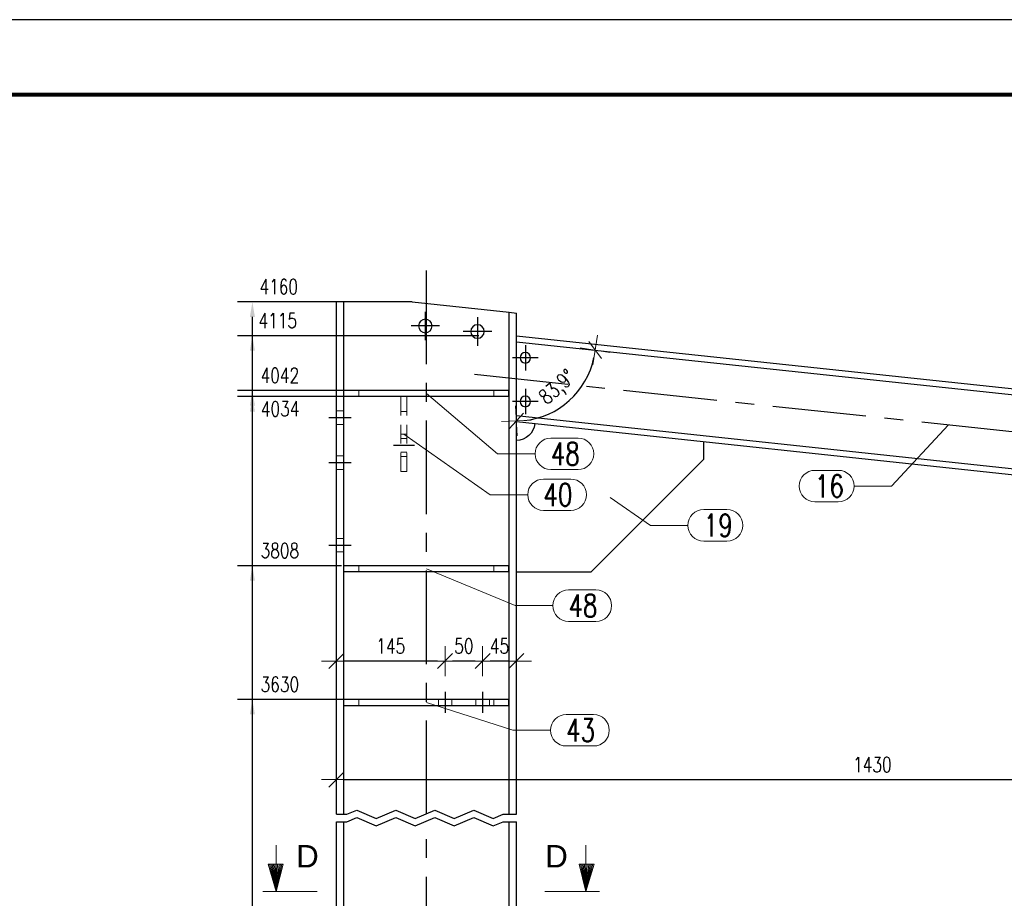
# Model space of a CAD drawing. Header units: millimetres. Extents: x 3515 to 4529, y 13642 to 14292.
# Tile 41 of 96: x 3789 to 3920, y 14147 to 14264. Entities that reach past the tile are written whole.
import ezdxf

# ---------------------------------------------------------------- set-up
doc = ezdxf.new("R2010")
doc.units = ezdxf.units.MM
doc.header["$LTSCALE"] = 10
doc.linetypes.add('HIDDEN', pattern=[0.375, 0.25, -0.125])
doc.linetypes.add('MITTE', pattern=[2, 1.25, -0.25, 0.25, -0.25])
doc.layers.get('Defpoints').update_dxf_attribs({"color": 1})
doc.layers.add('_FORMATKA', color=8, linetype='Continuous', plot=False)
for name, color, linetype, lineweight in [('_RAMKA', 7, 'Continuous', 35), ('PS_DIM', 4, 'Continuous', 13), ('PS_Hidden', 2, 'HIDDEN', 9), ('PS_Pos', 1, 'Continuous', 15), ('PS_SOLID', 7, 'Continuous', 30), ('PS_TEXT', 3, 'Continuous', 18)]:
    doc.layers.add(name, color=color, linetype=linetype, lineweight=lineweight)
doc.layers.add('PS_MID', color=5, linetype='MITTE')
doc.layers.add('PS_SHAPE', color=3, linetype='Continuous')
doc.styles.add('ARIAL', font='arial.ttf')
doc.styles.add('ROMANS', font='romans.shx', dxfattribs={"width": 0.8})
doc.styles.add('simplex', font='simplex.shx', dxfattribs={"width": 0.75})
doc.dimstyles.new('1_10_GŁ_DS1-LS10', dxfattribs={"dimtxt": 2, "dimasz": 2, "dimexe": 2, "dimexo": 5, "dimgap": 1, "dimtad": 1, "dimjust": 4, "dimdec": 0, "dimlfac": 10, "dimtxsty": 'simplex', "dimblk1": 'NONE', "dimsah": 1, "dimcen": 2, "dimclrd": 256, "dimclre": 256, "dimclrt": 3, "dimadec": 1, "dimazin": 0, "dimtfac": 1, "dimtdec": 0, "dimtmove": 2, "dimatfit": 3, "dimfxl": 1, "dimarcsym": 0})
doc.dimstyles.new('1_10_PRZ', dxfattribs={"dimtxt": 2, "dimasz": 1, "dimexe": 2, "dimexo": 5, "dimgap": 1, "dimtad": 1, "dimdec": 0, "dimlfac": 10, "dimtxsty": 'simplex', "dimblk": 'dimznak', "dimcen": 2, "dimse1": 1, "dimse2": 1, "dimclrt": 3, "dimadec": 1, "dimazin": 0, "dimtfac": 1, "dimtdec": 0, "dimtix": 1, "dimtmove": 2, "dimatfit": 3, "dimldrblk": 'dim-grot', "dimfxl": 1, "dimarcsym": 0})

# ---------------------------------------------------------------- blocks, each defined once
blk = doc.blocks.new('*D158')
at = {"layer": 'Defpoints', "color": 0, "transparency": 16777216}
for p in [(3819.7, 14173.03), (3844.51, 14173.03), (3854.91, 14057.6)]:
    blk.add_point(p, dxfattribs=at)
at = {"layer": 'PS_DIM', "lineweight": -2, "transparency": 16777216}
for p, q in [((3839.51, 14173.03), (3817.7, 14173.03)), ((3819.7, 14057.6), (3819.7, 14171.03)), ((3849.91, 14057.6), (3817.7, 14057.6))]:
    blk.add_line(p, q, dxfattribs=at)
at = {"layer": 'PS_DIM', "transparency": 16777216}
blk.add_solid([(3819.37, 14171.03), (3820.04, 14171.03), (3819.7, 14173.03)], dxfattribs=at)
at = {"layer": 'PS_DIM', "color": 3, "transparency": 16777216, "insert": (3823.37, 14175.05), "char_height": 2, "attachment_point": 5, "rotation": 0.0573, "style": 'simplex'}
blk.add_mtext('3630', dxfattribs=at)
blk = doc.blocks.new('_None')
blk = doc.blocks.new('*D159')
at = {"layer": 'Defpoints', "color": 0, "transparency": 16777216}
for p in [(3819.7, 14190.87), (3836.6, 14190.87), (3854.91, 14057.6)]:
    blk.add_point(p, dxfattribs=at)
at = {"layer": 'PS_DIM', "lineweight": -2, "transparency": 16777216}
for p, q in [((3831.6, 14190.87), (3817.7, 14190.87)), ((3819.7, 14057.6), (3819.7, 14188.87)), ((3849.91, 14057.6), (3817.7, 14057.6))]:
    blk.add_line(p, q, dxfattribs=at)
at = {"layer": 'PS_DIM', "transparency": 16777216}
blk.add_solid([(3819.37, 14188.87), (3820.04, 14188.87), (3819.7, 14190.87)], dxfattribs=at)
at = {"layer": 'PS_DIM', "color": 3, "transparency": 16777216, "insert": (3823.37, 14192.89), "char_height": 2, "attachment_point": 5, "rotation": 0.0573, "style": 'simplex'}
blk.add_mtext('3808', dxfattribs=at)
blk = doc.blocks.new('*D160')
at = {"layer": 'Defpoints', "color": 0, "transparency": 16777216}
for p in [(3819.7, 14213.41), (3837.37, 14213.41), (3854.91, 14057.6)]:
    blk.add_point(p, dxfattribs=at)
at = {"layer": 'PS_DIM', "lineweight": -2, "transparency": 16777216}
for p, q in [((3832.37, 14213.41), (3817.7, 14213.41)), ((3819.7, 14057.6), (3819.7, 14211.41)), ((3849.91, 14057.6), (3817.7, 14057.6))]:
    blk.add_line(p, q, dxfattribs=at)
at = {"layer": 'PS_DIM', "transparency": 16777216}
blk.add_solid([(3819.37, 14211.41), (3820.04, 14211.41), (3819.7, 14213.41)], dxfattribs=at)
at = {"layer": 'PS_DIM', "color": 3, "transparency": 16777216, "insert": (3823.4, 14211.78), "char_height": 2, "attachment_point": 5, "rotation": 0.0573, "style": 'simplex'}
blk.add_mtext('4034', dxfattribs=at)
blk = doc.blocks.new('*D161')
at = {"layer": 'Defpoints', "color": 0, "transparency": 16777216}
for p in [(3819.7, 14214.21), (3837.39, 14214.21), (3854.91, 14057.6)]:
    blk.add_point(p, dxfattribs=at)
at = {"layer": 'PS_DIM', "lineweight": -2, "transparency": 16777216}
for p, q in [((3832.39, 14214.21), (3817.7, 14214.21)), ((3819.7, 14057.6), (3819.7, 14212.21)), ((3849.91, 14057.6), (3817.7, 14057.6))]:
    blk.add_line(p, q, dxfattribs=at)
at = {"layer": 'PS_DIM', "transparency": 16777216}
blk.add_solid([(3819.37, 14212.21), (3820.04, 14212.21), (3819.7, 14214.21)], dxfattribs=at)
at = {"layer": 'PS_DIM', "color": 3, "transparency": 16777216, "insert": (3823.37, 14216.23), "char_height": 2, "attachment_point": 5, "rotation": 0.0573, "style": 'simplex'}
blk.add_mtext('4042', dxfattribs=at)
blk = doc.blocks.new('*D162')
at = {"layer": 'Defpoints', "color": 0, "transparency": 16777216}
for p in [(3819.7, 14221.53), (3854.91, 14221.53), (3854.91, 14057.6)]:
    blk.add_point(p, dxfattribs=at)
at = {"layer": 'PS_DIM', "lineweight": -2, "transparency": 16777216}
for p, q in [((3849.91, 14221.53), (3817.7, 14221.53)), ((3819.7, 14057.6), (3819.7, 14219.53)), ((3849.91, 14057.6), (3817.7, 14057.6))]:
    blk.add_line(p, q, dxfattribs=at)
at = {"layer": 'PS_DIM', "transparency": 16777216}
blk.add_solid([(3819.37, 14219.53), (3820.04, 14219.53), (3819.7, 14221.53)], dxfattribs=at)
at = {"layer": 'PS_DIM', "color": 3, "transparency": 16777216, "insert": (3823.08, 14223.55), "char_height": 2, "attachment_point": 5, "rotation": 0.0573, "style": 'simplex'}
blk.add_mtext('4115', dxfattribs=at)
blk = doc.blocks.new('*D163')
at = {"layer": 'Defpoints', "color": 0, "transparency": 16777216}
for p in [(3819.7, 14226.03), (3839.7, 14226.03), (3854.91, 14057.6)]:
    blk.add_point(p, dxfattribs=at)
at = {"layer": 'PS_DIM', "lineweight": -2, "transparency": 16777216}
for p, q in [((3834.7, 14226.03), (3817.7, 14226.03)), ((3819.7, 14057.6), (3819.7, 14224.03)), ((3849.91, 14057.6), (3817.7, 14057.6))]:
    blk.add_line(p, q, dxfattribs=at)
at = {"layer": 'PS_DIM', "transparency": 16777216}
blk.add_solid([(3819.37, 14224.03), (3820.04, 14224.03), (3819.7, 14226.03)], dxfattribs=at)
at = {"layer": 'PS_DIM', "color": 3, "transparency": 16777216, "insert": (3823.22, 14228.05), "char_height": 2, "attachment_point": 5, "rotation": 0.0573, "style": 'simplex'}
blk.add_mtext('4160', dxfattribs=at)
blk = doc.blocks.new('dimznak')
at = {"color": 0}
for points in [[(0, 2), (0, -2)], [(-2, 0), (2, 0)]]:
    blk.add_lwpolyline(points, dxfattribs=at)
at = {"color": 2}
blk.add_lwpolyline([(1, 1), (-1, -1)], dxfattribs=at)
blk = doc.blocks.new('*D164')
at = {"layer": 'Defpoints', "color": 0, "transparency": 16777216}
for p in [(3850.41, 14178.16), (3850.41, 14174.03), (3854.91, 14173.95)]:
    blk.add_point(p, dxfattribs=at)
at = {"layer": 'PS_DIM', "color": 0, "lineweight": -2, "transparency": 16777216}
blk.add_line((3853.91, 14178.16), (3851.41, 14178.16), dxfattribs=at)
at = {"layer": 'PS_DIM', "color": 0, "lineweight": -2, "transparency": 16777216, "rotation": 180}
blk.add_blockref('dimznak', (3850.41, 14178.16), dxfattribs=at)
at = {"layer": 'PS_DIM', "color": 0, "lineweight": -2, "transparency": 16777216}
blk.add_blockref('dimznak', (3854.91, 14178.16), dxfattribs=at)
at = {"layer": 'PS_DIM', "color": 3, "transparency": 16777216, "insert": (3852.66, 14180.16), "char_height": 2, "attachment_point": 5, "style": 'simplex'}
blk.add_mtext('45', dxfattribs=at)
blk = doc.blocks.new('dim-grot')
blk.add_hatch(color=256).paths.add_polyline_path([(0, 0), (-2, 0.5), (-2, -0.5)])
blk.add_lwpolyline([(0, 0), (-2, 0.5), (-2, -0.5), (0, 0)])
blk = doc.blocks.new('*D165')
at = {"layer": 'Defpoints', "color": 0, "transparency": 16777216}
for p in [(3845.41, 14178.16), (3845.41, 14174.03), (3850.41, 14174.03)]:
    blk.add_point(p, dxfattribs=at)
at = {"layer": 'PS_DIM', "color": 0, "lineweight": -2, "transparency": 16777216}
blk.add_line((3849.41, 14178.16), (3846.41, 14178.16), dxfattribs=at)
at = {"layer": 'PS_DIM', "color": 0, "lineweight": -2, "transparency": 16777216, "rotation": 180}
blk.add_blockref('dimznak', (3845.41, 14178.16), dxfattribs=at)
at = {"layer": 'PS_DIM', "color": 0, "lineweight": -2, "transparency": 16777216}
blk.add_blockref('dimznak', (3850.41, 14178.16), dxfattribs=at)
at = {"layer": 'PS_DIM', "color": 3, "transparency": 16777216, "insert": (3847.91, 14180.16), "char_height": 2, "attachment_point": 5, "style": 'simplex'}
blk.add_mtext('50', dxfattribs=at)
blk = doc.blocks.new('*D166')
at = {"layer": 'Defpoints', "color": 0, "transparency": 16777216}
for p in [(3830.91, 14178.16), (3830.91, 14176.11), (3845.41, 14174.03)]:
    blk.add_point(p, dxfattribs=at)
at = {"layer": 'PS_DIM', "color": 0, "lineweight": -2, "transparency": 16777216}
blk.add_line((3844.41, 14178.16), (3831.91, 14178.16), dxfattribs=at)
at = {"layer": 'PS_DIM', "color": 0, "lineweight": -2, "transparency": 16777216, "rotation": 180}
blk.add_blockref('dimznak', (3830.91, 14178.16), dxfattribs=at)
at = {"layer": 'PS_DIM', "color": 0, "lineweight": -2, "transparency": 16777216}
blk.add_blockref('dimznak', (3845.41, 14178.16), dxfattribs=at)
at = {"layer": 'PS_DIM', "color": 3, "transparency": 16777216, "insert": (3838.16, 14180.16), "char_height": 2, "attachment_point": 5, "style": 'simplex'}
blk.add_mtext('145', dxfattribs=at)
blk = doc.blocks.new('*D167')
at = {"layer": 'Defpoints', "color": 0, "transparency": 16777216}
for p in [(3854.91, 14224.55), (3854.91, 14220.73), (3859.86, 14211.41), (3971.31, 14208.31), (3854.91, 14157.73)]:
    blk.add_point(p, dxfattribs=at)
at = {"layer": 'PS_DIM', "color": 0, "lineweight": -2, "transparency": 16777216}
blk.add_arc((3854.91, 14220.73), 10.56, 275.4297, 348.4783, dxfattribs=at)
for p, rotation in [((3865.41, 14219.61), 81.19315248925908), ((3854.91, 14210.17), 182.7148447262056)]:
    blk.add_blockref('dimznak', p, dxfattribs=dict(at, rotation=rotation))
at = {"layer": 'PS_DIM', "color": 3, "transparency": 16777216, "insert": (3860.5, 14214.51), "char_height": 2, "attachment_point": 5, "rotation": 41.954, "style": 'simplex'}
blk.add_mtext('83,9°', dxfattribs=at)
blk = doc.blocks.new('*D180')
at = {"layer": 'Defpoints', "color": 0, "transparency": 16777216}
for p in [(3973.88, 14222.92), (3830.91, 14201.58), (3973.88, 14162.35)]:
    blk.add_point(p, dxfattribs=at)
at = {"layer": 'PS_DIM', "color": 0, "lineweight": -2, "transparency": 16777216}
blk.add_line((3831.91, 14162.35), (3972.88, 14162.35), dxfattribs=at)
at = {"layer": 'PS_DIM', "color": 0, "lineweight": -2, "transparency": 16777216, "rotation": 180}
blk.add_blockref('dimznak', (3830.91, 14162.35), dxfattribs=at)
at = {"layer": 'PS_DIM', "color": 0, "lineweight": -2, "transparency": 16777216}
blk.add_blockref('dimznak', (3973.88, 14162.35), dxfattribs=at)
at = {"layer": 'PS_DIM', "color": 3, "transparency": 16777216, "insert": (3902.39, 14164.35), "char_height": 2, "attachment_point": 5, "style": 'simplex'}
blk.add_mtext('1430', dxfattribs=at)
blk = doc.blocks.new('Znacznik')
at = {"layer": 'PS_TEXT'}
for p, q in [((4454.27, 7141.25), (4454.27, 7149.35)), ((4454.27, 7147.33), (4447.39, 7147.33)), ((4454.27, 7147.33), (4450.22, 7148.54)), ((4450.22, 7148.54), (4450.22, 7146.32)), ((4454.27, 7147.33), (4450.22, 7148.34)), ((4454.27, 7147.33), (4450.22, 7148.14)), ((4454.27, 7147.33), (4450.22, 7147.94)), ((4454.27, 7147.33), (4450.22, 7147.73)), ((4454.27, 7147.33), (4450.22, 7147.53)), ((4454.27, 7147.33), (4450.22, 7146.32)), ((4454.27, 7147.33), (4450.22, 7146.52)), ((4454.27, 7147.33), (4450.22, 7146.72)), ((4454.27, 7147.33), (4450.22, 7147.13)), ((4454.27, 7147.33), (4450.22, 7146.92)), ((4454.27, 7147.33), (4450.22, 7147.33))]:
    blk.add_line(p, q, dxfattribs=at)
blk = doc.blocks.new('PRZEK3')
at = {"layer": 'PS_DIM', "color": 7, "xscale": -0.8999999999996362, "yscale": 0.8999999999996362, "zscale": 0.9, "rotation": 90}
blk.add_blockref('Znacznik', (202262.67, 15878.89), dxfattribs=at)
at = {"layer": 'PS_TEXT', "style": 'ROMANS', "width": 0.9, "flags": 4}
blk.add_attdef('PRZEKRÓJ', (195831.81, 11873.66), '', height=2.92, dxfattribs=at)
blk = doc.blocks.new('*X417')
at = {"color": 1}
for p, q in [((3830.91, 14157.73), (3832.32, 14157.73)), ((3832.32, 14157.73), (3833.62, 14158.28)), ((3832.32, 14156.73), (3833.62, 14157.28)), ((3833.62, 14158.28), (3836.22, 14157.18)), ((3833.62, 14157.28), (3836.22, 14156.18)), ((3836.22, 14157.18), (3838.82, 14158.28)), ((3836.22, 14156.18), (3838.82, 14157.28)), ((3838.82, 14158.28), (3841.42, 14157.18)), ((3838.82, 14157.28), (3841.42, 14156.18)), ((3841.42, 14157.18), (3844.02, 14158.28)), ((3841.42, 14156.18), (3844.02, 14157.28)), ((3844.02, 14158.28), (3846.62, 14157.18)), ((3844.02, 14157.28), (3846.62, 14156.18)), ((3846.62, 14157.18), (3849.22, 14158.28)), ((3846.62, 14156.18), (3849.22, 14157.28)), ((3849.22, 14158.28), (3851.83, 14157.18)), ((3849.22, 14157.28), (3851.83, 14156.18)), ((3851.83, 14157.18), (3853.13, 14157.73)), ((3853.13, 14157.73), (3854.91, 14157.73)), ((3830.91, 14156.73), (3832.32, 14156.73)), ((3851.83, 14156.18), (3853.13, 14156.73)), ((3853.13, 14156.73), (3854.91, 14156.73))]:
    blk.add_line(p, q, dxfattribs=at)
at = {"layer": 'PS_Hidden', "color": 2, "linetype": 'HIDDEN'}
for p, q in [((3833.91, 14213.41), (3833.91, 14214.21)), ((3851.91, 14214.21), (3851.91, 14213.41)), ((3839.51, 14211.41), (3839.51, 14213.41)), ((3840.31, 14213.41), (3840.31, 14211.41)), ((3831.89, 14211.51), (3830.91, 14211.51)), ((3840.31, 14211.41), (3839.51, 14211.41)), ((3839.51, 14203.41), (3839.51, 14211.41)), ((3840.31, 14203.41), (3840.31, 14211.41)), ((3831.89, 14209.71), (3830.91, 14209.71)), ((3839.51, 14208.41), (3840.31, 14208.41)), ((3839.51, 14207.81), (3840.31, 14207.81)), ((3839.51, 14206.01), (3840.31, 14206.01)), ((3831.89, 14205.51), (3830.91, 14205.51)), ((3840.31, 14205.41), (3839.51, 14205.41)), ((3831.89, 14203.71), (3830.91, 14203.71)), ((3839.51, 14203.41), (3840.31, 14203.41)), ((3831.89, 14194.51), (3830.91, 14194.51)), ((3831.89, 14192.71), (3830.91, 14192.71)), ((3833.91, 14190.07), (3833.91, 14190.87)), ((3851.91, 14190.87), (3851.91, 14190.07)), ((3833.91, 14172.23), (3833.91, 14173.03)), ((3844.51, 14172.23), (3844.51, 14173.03)), ((3846.31, 14172.23), (3846.31, 14173.03)), ((3849.51, 14172.23), (3849.51, 14173.03)), ((3851.31, 14172.23), (3851.31, 14173.03)), ((3851.91, 14173.03), (3851.91, 14172.23))]:
    blk.add_line(p, q, dxfattribs=at)
at = {"layer": 'PS_MID', "color": 5, "linetype": 'MITTE'}
for p, q in [((3842.91, 14157.73), (3842.91, 14231.03)), ((3842.77, 14224.73), (3842.77, 14220.93)), ((3844.67, 14222.83), (3840.87, 14222.83)), ((3849.73, 14223.99), (3849.73, 14220.19)), ((3851.63, 14222.09), (3847.83, 14222.09)), ((3856.11, 14220.29), (3856.11, 14216.89)), ((3857.81, 14218.59), (3854.41, 14218.59)), ((3849.33, 14216.4), (3975.76, 14202.9)), ((3856.11, 14214.46), (3856.11, 14211.06)), ((3857.81, 14212.76), (3854.41, 14212.76)), ((3829.91, 14210.61), (3832.89, 14210.61)), ((3829.91, 14210.61), (3832.89, 14210.61)), ((3841.31, 14206.91), (3838.51, 14206.91)), ((3829.91, 14204.61), (3832.89, 14204.61)), ((3829.91, 14204.61), (3832.89, 14204.61)), ((3829.91, 14193.61), (3832.89, 14193.61)), ((3829.91, 14193.61), (3832.89, 14193.61)), ((3845.41, 14174.03), (3845.41, 14171.23)), ((3850.41, 14174.03), (3850.41, 14171.23)), ((3842.91, 14096.9), (3842.91, 14156.73))]:
    blk.add_line(p, q, dxfattribs=at)
at = {"layer": 'PS_SOLID', "color": 7, "linetype": 'Continuous'}
for p, q in [((3830.91, 14157.73), (3830.91, 14226.03)), ((3831.89, 14226.03), (3830.91, 14226.03)), ((3831.89, 14157.73), (3831.89, 14226.03)), ((3841.02, 14226.03), (3831.89, 14226.03)), ((3841.02, 14226.03), (3853.93, 14224.65)), ((3853.93, 14157.73), (3853.93, 14224.65)), ((3853.93, 14224.65), (3854.91, 14224.55)), ((3854.91, 14157.73), (3854.91, 14224.55)), ((3854.91, 14221.53), (3971.39, 14209.1)), ((3854.91, 14220.73), (3854.91, 14221.53)), ((3854.91, 14220.73), (3971.31, 14208.31)), ((3853.91, 14214.21), (3831.91, 14214.21)), ((3831.91, 14213.41), (3831.91, 14214.21)), ((3853.91, 14213.41), (3853.91, 14214.21)), ((3853.91, 14213.41), (3831.91, 14213.41)), ((3854.91, 14210.87), (3970.27, 14198.56)), ((3854.91, 14210.07), (3854.91, 14210.87)), ((3854.91, 14210.07), (3970.19, 14197.76)), ((3879.91, 14205.07), (3879.91, 14207.4)), ((3864.91, 14190.07), (3879.91, 14205.07)), ((3853.91, 14190.87), (3831.91, 14190.87)), ((3831.91, 14190.07), (3831.91, 14190.87)), ((3853.91, 14190.07), (3831.91, 14190.07)), ((3853.91, 14190.07), (3853.91, 14190.87)), ((3854.91, 14190.07), (3864.91, 14190.07)), ((3831.91, 14172.23), (3831.91, 14173.03)), ((3853.91, 14173.03), (3831.91, 14173.03)), ((3853.91, 14172.23), (3853.91, 14173.03)), ((3831.91, 14172.23), (3853.91, 14172.23)), ((3830.91, 14096.9), (3830.91, 14156.73)), ((3831.89, 14096.9), (3831.89, 14156.73)), ((3853.93, 14096.9), (3853.93, 14156.73)), ((3854.91, 14096.9), (3854.91, 14156.73))]:
    blk.add_line(p, q, dxfattribs=at)
at = {"layer": 'PS_SOLID', "color": 7, "extrusion": (0, 0, -1)}
for centre, radius in [((-3842.77, 14222.83), 0.9), ((-3849.73, 14222.09), 0.9), ((-3856.11, 14218.59), 0.7), ((-3856.11, 14212.76), 0.7)]:
    blk.add_circle(centre, radius, dxfattribs=at)
at = {"layer": 'PS_SOLID', "extrusion": (0, 0, -1)}
blk.add_arc((-3854.91, 14210.07), 2.5, 186.092, 270, dxfattribs=at)
blk = doc.blocks.new('*X418')
at = {"color": 1}
for p, q in [((3842.91, 14172.63), (3854.46, 14168.93)), ((3861.56, 14171.03), (3865.21, 14171.03)), ((3854.46, 14168.93), (3859.46, 14168.93)), ((3861.56, 14166.83), (3865.21, 14166.83))]:
    blk.add_line(p, q, dxfattribs=at)
for centre, start, end in [((3861.56, 14168.93), 90, 270), ((3865.21, 14168.93), 270, 90)]:
    blk.add_arc(centre, 2.1, start, end, dxfattribs=at)
at = {"color": 2, "style": 'simplex', "width": 0.75}
blk.add_text('43', height=3, dxfattribs=at).set_placement((3861.56, 14167.43))
blk = doc.blocks.new('*X419')
at = {"color": 1}
for p, q in [((3842.91, 14190.47), (3854.77, 14185.54)), ((3861.87, 14187.64), (3865.52, 14187.64)), ((3854.77, 14185.54), (3859.77, 14185.54)), ((3861.87, 14183.44), (3865.52, 14183.44))]:
    blk.add_line(p, q, dxfattribs=at)
for centre, start, end in [((3861.87, 14185.54), 90, 270), ((3865.52, 14185.54), 270, 90)]:
    blk.add_arc(centre, 2.1, start, end, dxfattribs=at)
at = {"color": 2, "style": 'simplex', "width": 0.75}
blk.add_text('48', height=3, dxfattribs=at).set_placement((3861.87, 14184.04))
blk = doc.blocks.new('*X420')
at = {"color": 1}
for p, q in [((3842.91, 14190.47), (3854.77, 14185.54)), ((3861.87, 14187.64), (3865.52, 14187.64)), ((3854.77, 14185.54), (3859.77, 14185.54)), ((3861.87, 14183.44), (3865.52, 14183.44))]:
    blk.add_line(p, q, dxfattribs=at)
for centre, start, end in [((3861.87, 14185.54), 90, 270), ((3865.52, 14185.54), 270, 90)]:
    blk.add_arc(centre, 2.1, start, end, dxfattribs=at)
at = {"color": 2, "style": 'simplex', "width": 0.75}
blk.add_text('48', height=3, dxfattribs=at).set_placement((3861.87, 14184.04))
blk = doc.blocks.new('*X421')
at = {"color": 1}
for p, q in [((3867.41, 14199.94), (3872.8, 14196.24)), ((3879.9, 14198.34), (3883, 14198.34)), ((3872.8, 14196.24), (3877.8, 14196.24)), ((3879.9, 14194.14), (3883, 14194.14))]:
    blk.add_line(p, q, dxfattribs=at)
for centre, start, end in [((3879.9, 14196.24), 90, 270), ((3883, 14196.24), 270, 90)]:
    blk.add_arc(centre, 2.1, start, end, dxfattribs=at)
at = {"color": 2, "style": 'simplex', "width": 0.75}
blk.add_text('19', height=3, dxfattribs=at).set_placement((3879.9, 14194.74))
blk = doc.blocks.new('*X422')
at = {"color": 1}
for p, q in [((3839.91, 14208.41), (3851.43, 14200.32)), ((3858.53, 14202.42), (3862.17, 14202.42)), ((3851.43, 14200.32), (3856.43, 14200.32)), ((3858.53, 14198.22), (3862.17, 14198.22))]:
    blk.add_line(p, q, dxfattribs=at)
for centre, start, end in [((3858.53, 14200.32), 90, 270), ((3862.17, 14200.32), 270, 90)]:
    blk.add_arc(centre, 2.1, start, end, dxfattribs=at)
at = {"color": 2, "style": 'simplex', "width": 0.75}
blk.add_text('40', height=3, dxfattribs=at).set_placement((3858.53, 14198.82))
blk = doc.blocks.new('*X424')
at = {"color": 1}
for p, q in [((3842.91, 14213.81), (3852.41, 14205.78)), ((3859.51, 14207.88), (3863.15, 14207.88)), ((3852.41, 14205.78), (3857.41, 14205.78)), ((3859.51, 14203.68), (3863.15, 14203.68))]:
    blk.add_line(p, q, dxfattribs=at)
for centre, start, end in [((3859.51, 14205.78), 90, 270), ((3863.15, 14205.78), 270, 90)]:
    blk.add_arc(centre, 2.1, start, end, dxfattribs=at)
at = {"color": 2, "style": 'simplex', "width": 0.75}
blk.add_text('48', height=3, dxfattribs=at).set_placement((3859.51, 14204.28))
blk = doc.blocks.new('*X425')
at = {"color": 1}
for p, q in [((3842.91, 14213.81), (3852.41, 14205.78)), ((3859.51, 14207.88), (3863.15, 14207.88)), ((3852.41, 14205.78), (3857.41, 14205.78)), ((3859.51, 14203.68), (3863.15, 14203.68))]:
    blk.add_line(p, q, dxfattribs=at)
for centre, start, end in [((3859.51, 14205.78), 90, 270), ((3863.15, 14205.78), 270, 90)]:
    blk.add_arc(centre, 2.1, start, end, dxfattribs=at)
at = {"color": 2, "style": 'simplex', "width": 0.75}
blk.add_text('48', height=3, dxfattribs=at).set_placement((3859.51, 14204.28))
blk = doc.blocks.new('*X429')
at = {"color": 1}
for p, q in [((3912.55, 14209.65), (3904.95, 14201.48)), ((3894.74, 14203.58), (3897.85, 14203.58)), ((3899.95, 14201.48), (3904.95, 14201.48)), ((3894.74, 14199.38), (3897.85, 14199.38))]:
    blk.add_line(p, q, dxfattribs=at)
for centre, start, end in [((3894.74, 14201.48), 90, 270), ((3897.85, 14201.48), 270, 90)]:
    blk.add_arc(centre, 2.1, start, end, dxfattribs=at)
at = {"color": 2, "style": 'simplex', "width": 0.75}
blk.add_text('16', height=3, dxfattribs=at).set_placement((3894.74, 14199.98))

msp = doc.modelspace()

# ---------------------------------------------------------------- linework, layer by layer
at = {"layer": '_FORMATKA', "lineweight": -3}
msp.add_lwpolyline([(3528.49, 13669.66), (4528.49, 13669.66), (4528.49, 14263.66), (3528.49, 14263.66)], close=True, dxfattribs=at)
at = {"layer": '_RAMKA', "lineweight": -3, "const_width": 0.5}
msp.add_lwpolyline([(3558.49, 13679.66), (4518.49, 13679.66), (4518.49, 14253.66), (3558.49, 14253.66)], close=True, dxfattribs=at)

# ---------------------------------------------------------------- block references
at = {"layer": 'PS_Pos'}
for name in ['*X424', '*X425', '*X429', '*X422', '*X421', '*X419', '*X420', '*X418']:
    msp.add_blockref(name, (0, 0), dxfattribs=at)
at = {"layer": 'PS_SHAPE', "color": 3}
msp.add_blockref('*X417', (0, 0), dxfattribs=at)
at = {"layer": 'PS_TEXT'}
ref = msp.add_blockref('PRZEK3', (-192007.18, 2277.39), dxfattribs=at)
ref.add_attrib('PRZEKRÓJ', 'D', (3825.53, 14150.63), dxfattribs={"height": 3, "style": 'ARIAL'})
ref = msp.add_blockref('PRZEK3', (199694.27, 2277.39), dxfattribs=dict(at, xscale=-1))
ref.add_attrib('PRZEKRÓJ', 'D', (3858.75, 14150.63), dxfattribs={"height": 3, "style": 'ARIAL'})

# ---------------------------------------------------------------- dimensions: what is measured, and where the dimension line sits
at = {"layer": 'PS_DIM'}
for base, p2, text, picture, middle in [((3819.7, 14226.03), (3839.7, 14226.03), '4160', '*D163', (3823.22, 14228.05)), ((3819.7, 14221.53), (3854.91, 14221.53), '4115', '*D162', (3823.08, 14223.55)), ((3819.7, 14214.21), (3837.39, 14214.21), '4042', '*D161', (3823.37, 14216.23)), ((3819.7, 14213.41), (3837.37, 14213.41), '4034', '*D160', (3823.4, 14211.78)), ((3819.7, 14190.87), (3836.6, 14190.87), '3808', '*D159', (3823.37, 14192.89)), ((3819.7, 14173.03), (3844.51, 14173.03), '3630', '*D158', (3823.37, 14175.05))]:
    dim = msp.add_linear_dim(base=base, p1=(3854.91, 14057.6), p2=p2, angle=90, text=text, dimstyle='1_10_GŁ_DS1-LS10', dxfattribs=at)
    dim.commit()
    dim.dimension.update_dxf_attribs({"geometry": picture, "text_midpoint": middle, "dimtype": 128, "text_rotation": 0.0573})
dim = msp.add_angular_dim_2l(base=(3859.86, 14211.41), line1=((3854.91, 14220.73), (3971.31, 14208.31)), line2=((3854.91, 14157.73), (3854.91, 14224.55)), dimstyle='1_10_PRZ', dxfattribs=at)
dim.commit()
dim.dimension.update_dxf_attribs({"geometry": '*D167', "text_midpoint": (3860.5, 14214.51)})
for base, p1, p2, picture, middle in [((3973.88, 14162.35), (3830.91, 14201.58), (3973.88, 14222.92), '*D180', (3902.39, 14164.35)), ((3830.91, 14178.16), (3845.41, 14174.03), (3830.91, 14176.11), '*D166', (3838.16, 14180.16)), ((3845.41, 14178.16), (3850.41, 14174.03), (3845.41, 14174.03), '*D165', (3847.91, 14180.16)), ((3850.41, 14178.16), (3854.91, 14173.95), (3850.41, 14174.03), '*D164', (3852.66, 14180.16))]:
    dim = msp.add_linear_dim(base=base, p1=p1, p2=p2, dimstyle='1_10_PRZ', dxfattribs=at)
    dim.commit()
    dim.dimension.update_dxf_attribs({"geometry": picture, "text_midpoint": middle})

doc.saveas('drawing.dxf')
